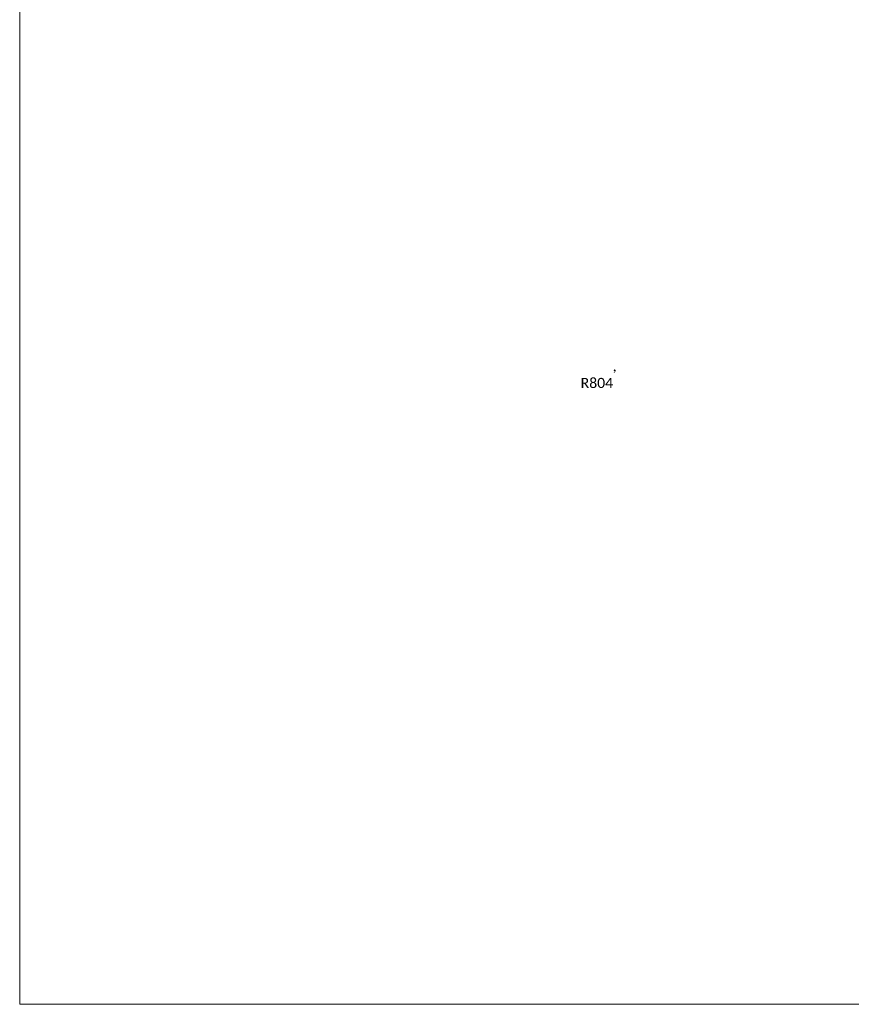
# Model space of a CAD drawing. Extents: x 571 to 2421, y -479 to 489.
# Tile 1 of 9: x 571 to 694, y -477 to -330. Entities that reach past the tile are written whole.
import ezdxf
from ezdxf.enums import TextEntityAlignment as Align

# ---------------------------------------------------------------- set-up
doc = ezdxf.new("R2010")
doc.units = 0
doc.header["$MEASUREMENT"] = 0
doc.layers.add('B_ANNO_DESIGN_NOTES', color=1, linetype='Continuous', lineweight=18, true_color=0xff0000)
doc.layers.add('B_ANNO_NOPLOT', color=47, linetype='Continuous', lineweight=18, plot=False)
doc.layers.add('B_ANNO_TEXT', color=7, linetype='Continuous', lineweight=18)
doc.styles.add('Annotative', font='calibri.ttf', dxfattribs={"height": 0.0625})

# ---------------------------------------------------------------- blocks, each defined once
blk = doc.blocks.new('*U369')
at = {"layer": 'B_ANNO_NOPLOT', "flags": 128}
blk.add_lwpolyline([(570.5114, -476.7036), (570.5114, -224.7036), (894.439, -224.7036), (894.439, -237.8485), (948.5114, -237.8485), (948.5114, -436.204), (887.0821, -436.204), (887.0821, -476.7036)], close=True, dxfattribs=at)
at = {"layer": 'B_ANNO_TEXT', "style": 'Annotative'}
for tag, p in [('BN6', (749.7716, -338.5991)), ('BN5', (752.4993, -404.2955)), ('BN4', (752.4993, -437.6116)), ('BN7', (745.6531, -454.4244)), ('BN8', (751.728, -454.4038))]:
    blk.add_attdef(tag, p, '', height=1.5, dxfattribs=at)
blk = doc.blocks.new('*U169')
at = {"layer": 'B_ANNO_NOPLOT', "flags": 128}
blk.add_lwpolyline([(570.51, -476.7), (570.51, -224.7), (894.44, -224.7), (894.44, -237.85), (948.51, -237.85), (948.51, -436.2), (887.08, -436.2), (887.08, -476.7)], close=True, dxfattribs=at)
at = {"layer": 'B_ANNO_TEXT', "insert": (653.88, -381.08), "char_height": 1.5, "width": 6.2454, "attachment_point": 1, "style": 'Annotative'}
blk.add_mtext('         ,\\PR804', dxfattribs=at)
at = {"layer": 'B_ANNO_TEXT', "style": 'Annotative'}
for tag, p in [('NUM13', (887.19, -267.61)), ('NUM14', (894.29, -267.61)), ('LN3', (903.6, -267.63))]:
    blk.add_attdef(tag, text='', height=1.5, dxfattribs=at).set_placement(p, align=Align.MIDDLE_CENTER)

msp = doc.modelspace()

# ---------------------------------------------------------------- block references
at = {"layer": 'B_ANNO_DESIGN_NOTES'}
msp.add_blockref('*U169', (0, 0), dxfattribs=at)

# ---------------------------------------------------------------- next in the draw order: block references
msp.add_blockref('*U369', (0, 0))

doc.saveas('drawing.dxf')
